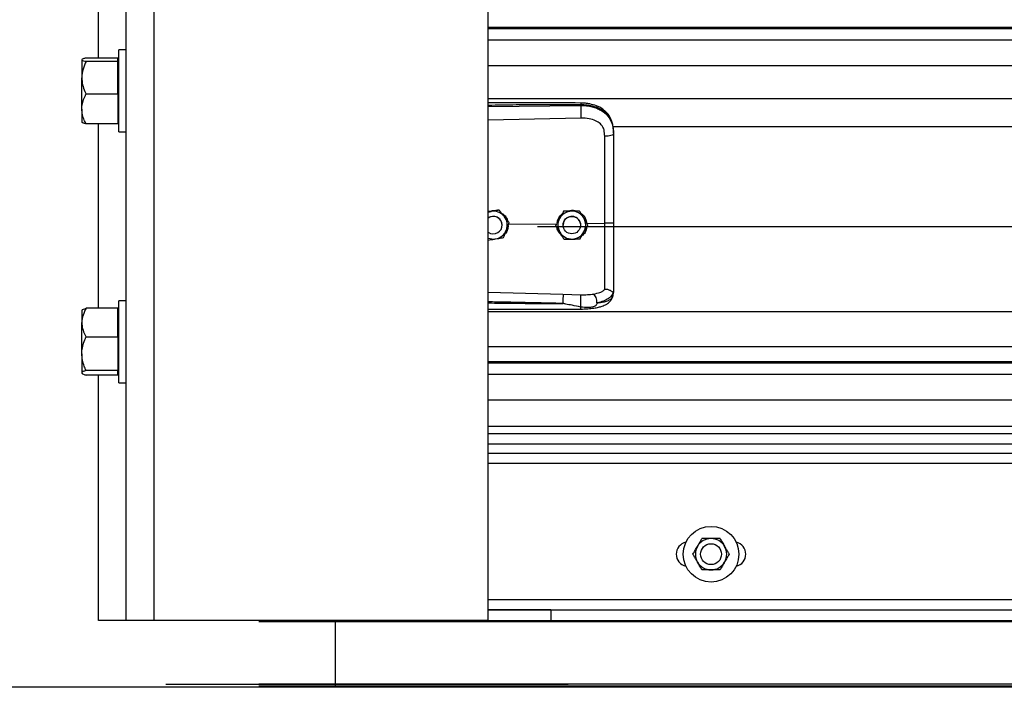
# Model space of a CAD drawing. Header units: inches. Extents: x 170 to 284, y 215 to 248.
# Tile 5 of 202: x 177.549 to 178.154, y 219.913 to 220.323. Entities that reach past the tile are written whole.
import ezdxf

# ---------------------------------------------------------------- set-up
doc = ezdxf.new("R2010")
doc.units = ezdxf.units.IN
doc.header["$LTSCALE"] = 0.25
doc.header["$MEASUREMENT"] = 0
doc.layers.add('LH BENCH MOUNT', color=7, linetype='Continuous')
doc.layers.add('RH BENCH MOUNT', color=7, linetype='Continuous')

msp = doc.modelspace()

# ---------------------------------------------------------------- linework, layer by layer
at = {"layer": 'LH BENCH MOUNT'}
msp.add_line((183.78239, 219.91325), (176.04624, 219.91325), dxfattribs=at)
at = {"layer": 'RH BENCH MOUNT'}
for p, q in [((177.61447, 219.95433), (177.61447, 224.21481)), ((177.63159, 219.95433), (177.63159, 224.16601)), ((177.83703, 219.95433), (177.83703, 224.15478)), ((177.59735, 220.29984), (177.59735, 220.41317)), ((181.86935, 220.31863), (177.83703, 220.31863)), ((177.83703, 220.31799), (181.86935, 220.31799)), ((177.83703, 220.31097), (181.86935, 220.31097)), ((177.61447, 220.30478), (177.60988, 220.30478)), ((177.60988, 220.27617), (177.60988, 220.30478)), ((177.58711, 220.2988), (177.58711, 220.28767)), ((177.60933, 220.29984), (177.58968, 220.29984)), ((177.60933, 220.29777), (177.58968, 220.29777)), ((177.60933, 220.2988), (177.60933, 220.29984)), ((177.60988, 220.29889), (177.60933, 220.29889)), ((177.60933, 220.29777), (177.60933, 220.2988)), ((177.60933, 220.28767), (177.60933, 220.29777)), ((177.83703, 220.29529), (181.86935, 220.29529)), ((177.58711, 220.26849), (177.58711, 220.28767)), ((177.60933, 220.27756), (177.60933, 220.28767)), ((177.60933, 220.27756), (177.58968, 220.27756)), ((177.60933, 220.27756), (177.60933, 220.26849)), ((177.60988, 220.25448), (177.60988, 220.27617)), ((177.83703, 220.2749), (181.86935, 220.2749)), ((177.58711, 220.26849), (177.58711, 220.26038)), ((177.60933, 220.26849), (177.60933, 220.25942)), ((177.83703, 220.27015), (177.89388, 220.27069)), ((177.89388, 220.27069), (177.89388, 220.2711)), ((177.60933, 220.26037), (177.60988, 220.26037)), ((177.89398, 220.2629), (177.83703, 220.26169)), ((177.60933, 220.25942), (177.58968, 220.25942)), ((177.59735, 220.14608), (177.59735, 220.25942)), ((177.60988, 220.25448), (177.61447, 220.25448)), ((177.91358, 220.25783), (181.7928, 220.25783)), ((177.91408, 220.25377), (177.91408, 220.25328)), ((177.83881, 220.20562), (177.83703, 220.20534)), ((177.84369, 220.20642), (177.84276, 220.20627)), ((177.84369, 220.20642), (177.84369, 220.20642)), ((177.88333, 220.20566), (177.88333, 220.20566)), ((177.89321, 220.20581), (177.89321, 220.20581)), ((177.84553, 220.19718), (177.84553, 220.19718)), ((177.84957, 220.19778), (177.87927, 220.19807)), ((177.84994, 220.19876), (177.84994, 220.19877)), ((177.8672, 220.19643), (181.83919, 220.19643)), ((177.87851, 220.19703), (177.87851, 220.19703)), ((177.88305, 220.19718), (177.88305, 220.19718)), ((177.89375, 220.19718), (177.89375, 220.19718)), ((177.89771, 220.19824), (177.90862, 220.19835)), ((177.89828, 220.19732), (177.89828, 220.19733)), ((177.83703, 220.1817), (177.83703, 220.19236)), ((177.83703, 220.15602), (177.88297, 220.15469)), ((177.88297, 220.15469), (177.89396, 220.15443)), ((177.91374, 220.15371), (177.91408, 220.1557)), ((177.91408, 220.15623), (177.91408, 220.1557)), ((177.5873, 220.14502), (177.58711, 220.1448)), ((177.60933, 220.14608), (177.58968, 220.14608)), ((177.60933, 220.13726), (177.60933, 220.14608)), ((177.61447, 220.15069), (177.60988, 220.15069)), ((177.60988, 220.12209), (177.60988, 220.15069)), ((177.58711, 220.1448), (177.58711, 220.13726)), ((177.60988, 220.1448), (177.60933, 220.1448)), ((177.83703, 220.14405), (181.86935, 220.14405)), ((177.58711, 220.11816), (177.58711, 220.13726)), ((177.60933, 220.12844), (177.60933, 220.13726)), ((177.60933, 220.12844), (177.58968, 220.12844)), ((177.60933, 220.12844), (177.60933, 220.11816)), ((177.60988, 220.10039), (177.60988, 220.12209)), ((177.83703, 220.12267), (181.86935, 220.12267)), ((177.58711, 220.11816), (177.58711, 220.10644)), ((177.60933, 220.11816), (177.60933, 220.10789)), ((181.86935, 220.11318), (177.83703, 220.11318)), ((177.83703, 220.11254), (181.86935, 220.11254)), ((177.58711, 220.10644), (177.58711, 220.10628)), ((177.58711, 220.10628), (177.5873, 220.10606)), ((177.60933, 220.10789), (177.58968, 220.10789)), ((177.60933, 220.105), (177.58968, 220.105)), ((177.59735, 219.95433), (177.59735, 220.105)), ((177.60933, 220.10644), (177.60933, 220.10789)), ((177.60933, 220.105), (177.60933, 220.10644)), ((177.60933, 220.10628), (177.60988, 220.10628)), ((177.83703, 220.10553), (181.86935, 220.10553)), ((177.60988, 220.10039), (177.61447, 220.10039)), ((177.83703, 220.08984), (181.86935, 220.08984)), ((181.86935, 220.07345), (177.83703, 220.07345)), ((181.86935, 220.06886), (177.83703, 220.06886)), ((181.86935, 220.06267), (177.83703, 220.06267)), ((177.83703, 220.05706), (181.86935, 220.05706)), ((181.86935, 220.05064), (177.83703, 220.05064)), ((177.83703, 219.96718), (181.86935, 219.96718)), ((177.87556, 219.96078), (177.83703, 219.96078)), ((177.83703, 219.96075), (181.86935, 219.96075)), ((177.87556, 219.96075), (177.87556, 219.96078)), ((177.87556, 219.96075), (177.87556, 219.95433)), ((177.61447, 219.95433), (177.59735, 219.95433)), ((177.63159, 219.95433), (177.61447, 219.95433)), ((177.83703, 219.95433), (177.63159, 219.95433)), ((182.01039, 219.95353), (177.696, 219.95353)), ((177.74287, 219.95433), (177.74287, 219.95353)), ((177.74287, 219.95353), (177.74287, 219.91511)), ((177.82868, 219.95433), (181.87771, 219.95433)), ((177.83703, 219.95433), (177.87556, 219.95433)), ((177.63883, 219.91511), (177.75819, 219.91511)), ((182.01039, 219.91511), (177.696, 219.91511)), ((177.74287, 219.91511), (177.74287, 219.91396)), ((177.75819, 219.91511), (177.75819, 219.91511)), ((177.75819, 219.91511), (177.76671, 219.91511)), ((177.76671, 219.91511), (177.88607, 219.91511)), ((181.9657, 219.91511), (177.8392, 219.91511)), ((182.01039, 219.91396), (177.696, 219.91396)), ((182.01039, 219.91325), (177.696, 219.91325)), ((177.74287, 219.91396), (177.74287, 219.91325))]:
    msp.add_line(p, q, dxfattribs=at)
at = {"layer": 'RH BENCH MOUNT', "flags": 128}
for points in [[(177.91408, 220.25328), (177.91397, 220.25298), (177.91367, 220.2527), (177.91316, 220.25243), (177.91249, 220.2522), (177.91167, 220.25201), (177.91072, 220.25186), (177.90969, 220.25177), (177.90862, 220.25173)], [(177.83703, 220.20514), (177.83772, 220.20537), (177.83881, 220.20562)], [(177.89299, 220.19992), (177.89359, 220.19844), (177.89375, 220.19718)]]:
    msp.add_lwpolyline(points, dxfattribs=at)
at = {"layer": 'RH BENCH MOUNT'}
for centre, radius in [((177.8884, 220.19718), 0.00535), ((177.974, 219.995), 0.01712), ((177.974, 219.995), 0.00642)]:
    msp.add_circle(centre, radius, dxfattribs=at)
for centre, radius, start, end in [((177.84018, 220.19718), 0.00856, 39.24773, 99.24773), ((177.8884, 220.19718), 0.00856, 90.85968, 150.85968), ((177.8884, 220.19718), 0.00856, 30.85968, 90.85968), ((177.84018, 220.19718), 0.00535, 39.24773, 126.0719), ((177.84018, 220.19718), 0.00535, 300.00974, 126.0719), ((177.84018, 220.19718), 0.00535, 0, 39.24773), ((177.84018, 220.19718), 0.00856, 339.24773, 39.24773), ((177.8884, 220.19718), 0.00856, 150.85968, 210.85968), ((177.8884, 220.19718), 0.00535, 30.85968, 180), ((177.8884, 220.19718), 0.00856, 330.85968, 30.85968), ((177.84018, 220.19718), 0.00856, 279.24773, 339.24773), ((177.84018, 220.19718), 0.00535, 233.9281, 300.00974), ((177.84018, 220.19718), 0.00856, 248.40768, 279.24773), ((177.8884, 220.19718), 0.00856, 210.85968, 270.85968), ((177.8884, 220.19718), 0.00856, 270.85968, 330.85968), ((177.96009, 219.995), 0.00749, 102.05152, 257.94848), ((177.974, 219.995), 0.00962, 150, 210), ((177.974, 219.995), 0.00962, 90, 150), ((177.974, 219.995), 0.00962, 30, 90), ((177.974, 219.995), 0.00962, 330, 30), ((177.98791, 219.995), 0.00749, 282.05152, 77.94848), ((177.974, 219.995), 0.00962, 210, 270), ((177.974, 219.995), 0.00962, 270, 330)]:
    msp.add_arc(centre, radius, start, end, dxfattribs=at)
for points, knots in [([(177.58968, 220.29984), (177.589, 220.29968), (177.58763, 220.29935), (177.58711, 220.29899), (177.58711, 220.29881), (177.58711, 220.2988)], [0, 0, 0, 0, 0.484341, 0.986328, 1, 1, 1, 1]), ([(177.58711, 220.2988), (177.58721, 220.29866), (177.5874, 220.29837), (177.58856, 220.29802), (177.58942, 220.29783), (177.58968, 220.29777)], [0, 0, 0, 0, 0.406291, 0.827266, 1, 1, 1, 1]), ([(177.58968, 220.29777), (177.589, 220.2962), (177.58763, 220.293), (177.58711, 220.28951), (177.58711, 220.28772), (177.58711, 220.28767)], [0, 0, 0, 0, 0.484341, 0.986328, 1, 1, 1, 1]), ([(177.58711, 220.28767), (177.58721, 220.28625), (177.5874, 220.28337), (177.58856, 220.28003), (177.58942, 220.27812), (177.58968, 220.27756)], [0, 0, 0, 0, 0.406291, 0.827266, 1, 1, 1, 1]), ([(177.58711, 220.26849), (177.58711, 220.2687), (177.58713, 220.27006), (177.58755, 220.27259), (177.58858, 220.2754), (177.5894, 220.27703), (177.58968, 220.27756)], [0, 0, 0, 0, 0.066532, 0.435283, 0.814551, 1, 1, 1, 1]), ([(177.89386, 220.27219), (177.88465, 220.27226), (177.86656, 220.27239), (177.84762, 220.27234), (177.83789, 220.27228), (177.83703, 220.27228)], [0, 0, 0, 0, 0.486583, 0.954841, 1, 1, 1, 1]), ([(177.91399, 220.25581), (177.91387, 220.25688), (177.91366, 220.25882), (177.91291, 220.26134), (177.91205, 220.26325), (177.91098, 220.265), (177.90966, 220.26659), (177.90819, 220.26788), (177.90682, 220.26884), (177.90538, 220.26967), (177.903, 220.27074), (177.90006, 220.27155), (177.89675, 220.27208), (177.89486, 220.27215), (177.89386, 220.27219)], [0, 0, 0, 0, 0.108447, 0.196305, 0.269183, 0.327997, 0.41496, 0.491641, 0.538976, 0.594191, 0.669415, 0.814855, 0.902261, 1, 1, 1, 1]), ([(177.89386, 220.27218), (177.89386, 220.27218), (177.89387, 220.2722), (177.89387, 220.27208), (177.89388, 220.27179), (177.89388, 220.27137), (177.89388, 220.2711)], [0, 0, 0, 0, 0.097876, 0.335386, 0.567961, 1, 1, 1, 1]), ([(177.58968, 220.25942), (177.58929, 220.26019), (177.58839, 220.262), (177.58735, 220.26503), (177.58719, 220.26733), (177.58711, 220.26849)], [0, 0, 0, 0, 0.26546, 0.628076, 1, 1, 1, 1]), ([(177.89388, 220.2711), (177.88758, 220.27114), (177.87434, 220.27122), (177.85539, 220.27104), (177.84275, 220.27082), (177.83703, 220.27072)], [0, 0, 0, 0, 0.33267, 0.698436, 1, 1, 1, 1]), ([(177.91408, 220.25377), (177.91401, 220.25512), (177.9139, 220.25768), (177.91293, 220.26117), (177.91164, 220.26359), (177.91027, 220.26529), (177.90919, 220.26633), (177.90813, 220.26716), (177.90714, 220.26782), (177.90591, 220.26852), (177.90431, 220.26924), (177.90165, 220.27015), (177.89811, 220.27091), (177.89521, 220.27104), (177.89388, 220.2711)], [0, 0, 0, 0, 0.130716, 0.246761, 0.357793, 0.417097, 0.479148, 0.517715, 0.55909, 0.603295, 0.663348, 0.735369, 0.879208, 1, 1, 1, 1]), ([(177.89388, 220.27069), (177.8939, 220.27011), (177.89395, 220.26892), (177.89399, 220.26669), (177.894, 220.26452), (177.89399, 220.26343), (177.89398, 220.2629)], [0, 0, 0, 0, 0.240694, 0.5, 0.759306, 1, 1, 1, 1]), ([(177.89388, 220.27069), (177.89508, 220.27066), (177.89751, 220.27059), (177.90084, 220.26997), (177.90382, 220.26903), (177.90635, 220.26782), (177.9086, 220.26627), (177.91046, 220.26444), (177.91195, 220.2623), (177.91312, 220.25975), (177.91392, 220.25667), (177.91402, 220.25442), (177.91408, 220.25328)], [0, 0, 0, 0, 0.109401, 0.222347, 0.315179, 0.410223, 0.501275, 0.594601, 0.683449, 0.774533, 0.885821, 1, 1, 1, 1]), ([(177.58968, 220.25942), (177.589, 220.25958), (177.58763, 220.2599), (177.58711, 220.26026), (177.58711, 220.26044), (177.58711, 220.26045)], [0, 0, 0, 0, 0.4843414, 0.9863277, 1, 1, 1, 1]), ([(177.90819, 220.25566), (177.90819, 220.25566), (177.90809, 220.25602), (177.9076, 220.25743), (177.90606, 220.25963), (177.90299, 220.26153), (177.89888, 220.26275), (177.89572, 220.26285), (177.89398, 220.2629)], [0, 0, 0, 0, 0.000004, 0.065095, 0.26167, 0.475311, 0.709366, 1, 1, 1, 1]), ([(177.90862, 220.25173), (177.90855, 220.25305), (177.90848, 220.25438), (177.90819, 220.25566), (177.90819, 220.25566)], [0, 0, 0, 0, 0.99998, 1, 1, 1, 1]), ([(177.90862, 220.19835), (177.90862, 220.19835), (177.90862, 220.20173), (177.90862, 220.20878), (177.90862, 220.21945), (177.90862, 220.23033), (177.90862, 220.24112), (177.90862, 220.24819), (177.90862, 220.25173)], [0, 0, 0, 0, 0.000001, 0.187792, 0.390844, 0.593896, 0.796948, 1, 1, 1, 1]), ([(177.91408, 220.25328), (177.91408, 220.24965), (177.91408, 220.24238), (177.91408, 220.2313), (177.91408, 220.22011), (177.91408, 220.20914), (177.91408, 220.2019), (177.91408, 220.19842)], [0, 0, 0, 0, 0.202757, 0.406104, 0.60886, 0.812207, 1, 1, 1, 1]), ([(177.83703, 220.20546), (177.83787, 220.20574), (177.83928, 220.20621), (177.84075, 220.20609), (177.84135, 220.20604)], [0, 0, 0, 0, 0.594398, 1, 1, 1, 1]), ([(177.84369, 220.20642), (177.84301, 220.20631), (177.84164, 220.20609), (177.83998, 220.20582), (177.83903, 220.20566), (177.83881, 220.20562)], [0, 0, 0, 0, 0.42997, 0.87006, 1, 1, 1, 1]), ([(177.84681, 220.20259), (177.84669, 220.20274), (177.84572, 220.20393), (177.84466, 220.20523), (177.84378, 220.2063), (177.84369, 220.20642)], [0, 0, 0, 0, 0.1156469, 0.9045343, 1, 1, 1, 1]), ([(177.84681, 220.20259), (177.84669, 220.20275), (177.84572, 220.20393), (177.84466, 220.20523), (177.84378, 220.2063), (177.84369, 220.20642)], [0, 0, 0, 0, 0.115647, 0.904534, 1, 1, 1, 1]), ([(177.88333, 220.20566), (177.88299, 220.20506), (177.88232, 220.20385), (177.8815, 220.20238), (177.88103, 220.20154), (177.88092, 220.20134)], [0, 0, 0, 0, 0.42997, 0.87006, 1, 1, 1, 1]), ([(177.88333, 220.20566), (177.88299, 220.20507), (177.88232, 220.20386), (177.8815, 220.20238), (177.88103, 220.20154), (177.88092, 220.20135)], [0, 0, 0, 0, 0.4299704, 0.8700602, 1, 1, 1, 1]), ([(177.88827, 220.20574), (177.887, 220.20572), (177.8853, 220.20569), (177.88372, 220.20567), (177.88333, 220.20566)], [0, 0, 0, 0, 0.749773, 1, 1, 1, 1]), ([(177.88827, 220.20574), (177.887, 220.20572), (177.8853, 220.20569), (177.88372, 220.20567), (177.88333, 220.20566)], [0, 0, 0, 0, 0.749773, 1, 1, 1, 1]), ([(177.88547, 220.2057), (177.88604, 220.20591), (177.88722, 220.20635), (177.88927, 220.20641), (177.8906, 220.206), (177.89132, 220.20578)], [0, 0, 0, 0, 0.30274, 0.628644, 1, 1, 1, 1]), ([(177.89321, 220.20581), (177.89253, 220.2058), (177.89114, 220.20578), (177.88945, 220.20575), (177.88849, 220.20574), (177.88827, 220.20574)], [0, 0, 0, 0, 0.42997, 0.87006, 1, 1, 1, 1]), ([(177.89321, 220.20581), (177.89253, 220.2058), (177.89114, 220.20578), (177.88945, 220.20576), (177.88849, 220.20574), (177.88827, 220.20574)], [0, 0, 0, 0, 0.42997, 0.87006, 1, 1, 1, 1]), ([(177.89574, 220.20157), (177.89564, 220.20173), (177.89486, 220.20305), (177.894, 220.20449), (177.89329, 220.20568), (177.89321, 220.20581)], [0, 0, 0, 0, 0.115647, 0.904534, 1, 1, 1, 1]), ([(177.89574, 220.20157), (177.89564, 220.20174), (177.89486, 220.20305), (177.894, 220.20449), (177.89329, 220.20568), (177.89321, 220.20581)], [0, 0, 0, 0, 0.115647, 0.904534, 1, 1, 1, 1]), ([(177.84496, 220.20473), (177.84561, 220.2043), (177.8471, 220.20332), (177.8484, 220.20158), (177.84868, 220.20035), (177.84873, 220.2001)], [0, 0, 0, 0, 0.381422, 0.875754, 1, 1, 1, 1]), ([(177.84994, 220.19876), (177.84968, 220.19909), (177.84868, 220.20031), (177.8476, 220.20162), (177.84681, 220.20259)], [0, 0, 0, 0, 0.264307, 1, 1, 1, 1]), ([(177.84994, 220.19877), (177.84968, 220.19909), (177.84868, 220.20031), (177.8476, 220.20163), (177.84681, 220.20259)], [0, 0, 0, 0, 0.264307, 1, 1, 1, 1]), ([(177.88092, 220.20135), (177.8803, 220.20024), (177.87947, 220.19875), (177.8787, 220.19737), (177.87851, 220.19703)], [0, 0, 0, 0, 0.749773, 1, 1, 1, 1]), ([(177.88092, 220.20134), (177.8803, 220.20023), (177.87947, 220.19875), (177.8787, 220.19737), (177.87851, 220.19703)], [0, 0, 0, 0, 0.7497734, 1, 1, 1, 1]), ([(177.87943, 220.19868), (177.87959, 220.19943), (177.87997, 220.20118), (177.8811, 220.20302), (177.88214, 220.20375), (177.88234, 220.20389)], [0, 0, 0, 0, 0.377677, 0.881161, 1, 1, 1, 1]), ([(177.89408, 220.20435), (177.89433, 220.2042), (177.89546, 220.20352), (177.89694, 220.20142), (177.89744, 220.19933), (177.89771, 220.19824)], [0, 0, 0, 0, 0.117443, 0.542782, 1, 1, 1, 1]), ([(177.89828, 220.19732), (177.89807, 220.19768), (177.89726, 220.19904), (177.89638, 220.2005), (177.89574, 220.20157)], [0, 0, 0, 0, 0.264307, 1, 1, 1, 1]), ([(177.89828, 220.19733), (177.89807, 220.19768), (177.89726, 220.19904), (177.89638, 220.2005), (177.89574, 220.20157)], [0, 0, 0, 0, 0.264307, 1, 1, 1, 1]), ([(177.84644, 220.18952), (177.84668, 220.19016), (177.84717, 220.19146), (177.84777, 220.19303), (177.84811, 220.19394), (177.84819, 220.19414)], [0, 0, 0, 0, 0.4299704, 0.8700602, 1, 1, 1, 1]), ([(177.84927, 220.19701), (177.8492, 220.19618), (177.84904, 220.19442), (177.84819, 220.19261), (177.8474, 220.19191), (177.84731, 220.19183)], [0, 0, 0, 0, 0.439592, 0.936516, 1, 1, 1, 1]), ([(177.84819, 220.19414), (177.84864, 220.19533), (177.84924, 220.19692), (177.8498, 220.1984), (177.84994, 220.19876)], [0, 0, 0, 0, 0.749773, 1, 1, 1, 1]), ([(177.88105, 220.19279), (177.88095, 220.19295), (177.88016, 220.19427), (177.8793, 220.19571), (177.87859, 220.1969), (177.87851, 220.19703)], [0, 0, 0, 0, 0.115647, 0.904534, 1, 1, 1, 1]), ([(177.88233, 220.19064), (177.88168, 220.1913), (177.88033, 220.19267), (177.87943, 220.19455), (177.87938, 220.19556), (177.87938, 220.19557)], [0, 0, 0, 0, 0.479701, 0.993135, 1, 1, 1, 1]), ([(177.8976, 220.1961), (177.89749, 220.19539), (177.89722, 220.19372), (177.89607, 220.1918), (177.89494, 220.19095), (177.89457, 220.19067)], [0, 0, 0, 0, 0.335649, 0.786425, 1, 1, 1, 1]), ([(177.89587, 220.19301), (177.89649, 220.19412), (177.89732, 220.1956), (177.89809, 220.19698), (177.89828, 220.19732)], [0, 0, 0, 0, 0.749773, 1, 1, 1, 1]), ([(177.91408, 220.19842), (177.914, 220.19841), (177.91383, 220.19838), (177.91258, 220.19836), (177.91078, 220.19834), (177.90934, 220.19834), (177.90862, 220.19835)], [0, 0, 0, 0, 0.250001, 0.500001, 0.750001, 1, 1, 1, 1]), ([(177.90862, 220.15766), (177.90862, 220.15792), (177.90862, 220.15949), (177.90862, 220.16293), (177.90862, 220.16853), (177.90862, 220.17497), (177.90862, 220.18219), (177.90862, 220.19007), (177.90862, 220.1956), (177.90862, 220.19835), (177.90862, 220.19835)], [0, 0, 0, 0, 0.031558, 0.189146, 0.346734, 0.504328, 0.661923, 0.83096, 0.999998, 1, 1, 1, 1]), ([(177.91408, 220.19842), (177.91408, 220.19538), (177.91408, 220.1892), (177.91408, 220.18042), (177.91408, 220.17225), (177.91408, 220.16567), (177.91408, 220.16029), (177.91408, 220.15759), (177.91408, 220.15623)], [0, 0, 0, 0, 0.187091, 0.380392, 0.555876, 0.736448, 0.867195, 1, 1, 1, 1]), ([(177.83703, 220.18799), (177.83759, 220.18808), (177.83885, 220.18828), (177.84039, 220.18854), (177.84134, 220.18869), (177.84156, 220.18873)], [0, 0, 0, 0, 0.38442, 0.859677, 1, 1, 1, 1]), ([(177.84156, 220.18873), (177.84282, 220.18893), (177.84449, 220.1892), (177.84605, 220.18946), (177.84644, 220.18952)], [0, 0, 0, 0, 0.749773, 1, 1, 1, 1]), ([(177.88358, 220.18854), (177.88337, 220.1889), (177.88256, 220.19026), (177.88169, 220.19171), (177.88105, 220.19279)], [0, 0, 0, 0, 0.264307, 1, 1, 1, 1]), ([(177.88358, 220.18854), (177.88427, 220.18855), (177.88565, 220.18857), (177.88734, 220.1886), (177.8883, 220.18861), (177.88852, 220.18862)], [0, 0, 0, 0, 0.42997, 0.87006, 1, 1, 1, 1]), ([(177.89067, 220.18865), (177.89057, 220.18861), (177.8898, 220.18831), (177.8885, 220.18825), (177.8874, 220.1885), (177.887, 220.18859)], [0, 0, 0, 0, 0.081672, 0.673462, 1, 1, 1, 1]), ([(177.88852, 220.18862), (177.8898, 220.18864), (177.89149, 220.18866), (177.89307, 220.18869), (177.89347, 220.18869)], [0, 0, 0, 0, 0.749773, 1, 1, 1, 1]), ([(177.89347, 220.18869), (177.8938, 220.18929), (177.89447, 220.1905), (177.8953, 220.19197), (177.89577, 220.19282), (177.89587, 220.19301)], [0, 0, 0, 0, 0.42997, 0.87006, 1, 1, 1, 1]), ([(177.90179, 220.15483), (177.90316, 220.15512), (177.90524, 220.15556), (177.90742, 220.1566), (177.90822, 220.1573), (177.90862, 220.15766)], [0, 0, 0, 0, 0.490199, 0.743885, 1, 1, 1, 1]), ([(177.91388, 220.15597), (177.91383, 220.15597), (177.91373, 220.15595), (177.91344, 220.15613), (177.91297, 220.15647), (177.9121, 220.15705), (177.91062, 220.15766), (177.90928, 220.15766), (177.90862, 220.15766)], [0, 0, 0, 0, 0.113677, 0.23335, 0.362069, 0.501916, 0.755745, 1, 1, 1, 1]), ([(177.88297, 220.15469), (177.88298, 220.15445), (177.88299, 220.15408), (177.88298, 220.15322), (177.88298, 220.15244), (177.88296, 220.15158), (177.88294, 220.15042), (177.88291, 220.14958), (177.88289, 220.14903)], [0, 0, 0, 0, 0.239451, 0.368346, 0.499976, 0.631611, 0.760516, 1, 1, 1, 1]), ([(177.89382, 220.1456), (177.89531, 220.14564), (177.89809, 220.14571), (177.90183, 220.14613), (177.9047, 220.14669), (177.90681, 220.1473), (177.90839, 220.1479), (177.90976, 220.1486), (177.91104, 220.14948), (177.91216, 220.15056), (177.91318, 220.15198), (177.91353, 220.15308), (177.91372, 220.15366)], [0, 0, 0, 0, 0.169691, 0.317141, 0.442436, 0.538436, 0.608329, 0.684096, 0.742678, 0.815168, 0.901564, 1, 1, 1, 1]), ([(177.89387, 220.14686), (177.89389, 220.1471), (177.89392, 220.1476), (177.89396, 220.14861), (177.894, 220.1498), (177.89402, 220.15107), (177.89403, 220.15228), (177.89402, 220.15327), (177.89399, 220.15401), (177.89397, 220.15429), (177.89396, 220.15443)], [0, 0, 0, 0, 0.109851, 0.231726, 0.363178, 0.5, 0.636822, 0.768274, 0.890149, 1, 1, 1, 1]), ([(177.89396, 220.15443), (177.89531, 220.15442), (177.89801, 220.1544), (177.90052, 220.15469), (177.90177, 220.15483)], [0, 0, 0, 0, 0.500392, 1, 1, 1, 1]), ([(177.90387, 220.14943), (177.90385, 220.14996), (177.9038, 220.15106), (177.90332, 220.15273), (177.90262, 220.15411), (177.90205, 220.1546), (177.90178, 220.15483)], [0, 0, 0, 0, 0.240562, 0.499746, 0.759069, 1, 1, 1, 1]), ([(177.91388, 220.15597), (177.91361, 220.15525), (177.91304, 220.15377), (177.91099, 220.15194), (177.908, 220.15038), (177.90527, 220.14976), (177.90387, 220.14944)], [0, 0, 0, 0, 0.2305258, 0.4734878, 0.729738, 1, 1, 1, 1]), ([(177.90388, 220.14943), (177.90442, 220.14949), (177.90573, 220.14963), (177.90713, 220.14986), (177.90808, 220.15005), (177.90931, 220.15033), (177.911, 220.15089), (177.91282, 220.15202), (177.91343, 220.15314), (177.91374, 220.15371)], [0, 0, 0, 0, 0.1091879, 0.2608187, 0.3077984, 0.3355236, 0.5627887, 0.774954, 1, 1, 1, 1]), ([(177.91408, 220.15623), (177.91408, 220.15622), (177.91408, 220.15621), (177.91407, 220.15611), (177.91397, 220.15603), (177.91388, 220.15596)], [0, 0, 0, 0, 0.011935, 0.118982, 1, 1, 1, 1]), ([(177.58968, 220.14608), (177.589, 220.14471), (177.58763, 220.14192), (177.58711, 220.13887), (177.58711, 220.1373), (177.58711, 220.13726)], [0, 0, 0, 0, 0.484341, 0.986328, 1, 1, 1, 1]), ([(177.58737, 220.14497), (177.58742, 220.14506), (177.5876, 220.14536), (177.58856, 220.14573), (177.58942, 220.14601), (177.58968, 220.14608)], [0, 0, 0, 0, 0.237471, 0.77815, 1, 1, 1, 1]), ([(177.88289, 220.14903), (177.87899, 220.14913), (177.87072, 220.14934), (177.85761, 220.14962), (177.84666, 220.14984), (177.83965, 220.14996), (177.83747, 220.15), (177.83703, 220.15001)], [0, 0, 0, 0, 0.25516, 0.541071, 0.857735, 0.971288, 1, 1, 1, 1]), ([(177.83703, 220.14936), (177.83963, 220.14933), (177.8447, 220.14927), (177.85226, 220.14919), (177.85991, 220.14912), (177.86767, 220.14907), (177.87539, 220.14904), (177.88043, 220.14903), (177.88289, 220.14903)], [0, 0, 0, 0, 0.169941, 0.331425, 0.494842, 0.670531, 0.838916, 1, 1, 1, 1]), ([(177.83703, 220.14546), (177.8407, 220.14547), (177.85217, 220.14547), (177.8711, 220.1455), (177.88637, 220.14557), (177.89382, 220.1456)], [0, 0, 0, 0, 0.1936599, 0.6060178, 1, 1, 1, 1]), ([(177.89387, 220.14686), (177.89209, 220.1472), (177.88903, 220.14779), (177.8856, 220.14852), (177.88386, 220.14887), (177.88336, 220.14897), (177.88321, 220.149), (177.88316, 220.14901)], [0, 0, 0, 0, 0.50228, 0.861696, 0.958427, 0.986103, 1, 1, 1, 1]), ([(177.89382, 220.14562), (177.89383, 220.14562), (177.89383, 220.14555), (177.89384, 220.14574), (177.89386, 220.14607), (177.89387, 220.1465), (177.89387, 220.14679), (177.89387, 220.14686)], [0, 0, 0, 0, 0.034367, 0.324567, 0.621015, 0.917463, 1, 1, 1, 1]), ([(177.90388, 220.14943), (177.9038, 220.14906), (177.9037, 220.14854), (177.90333, 220.14795), (177.9029, 220.14751), (177.9021, 220.14707), (177.90062, 220.14671), (177.89786, 220.14647), (177.89547, 220.1467), (177.89387, 220.14686)], [0, 0, 0, 0, 0.100127, 0.139586, 0.189714, 0.258234, 0.369736, 0.580348, 1, 1, 1, 1]), ([(177.58711, 220.13726), (177.58721, 220.13602), (177.5874, 220.13351), (177.58856, 220.13059), (177.58942, 220.12892), (177.58968, 220.12844)], [0, 0, 0, 0, 0.406291, 0.827266, 1, 1, 1, 1]), ([(177.58711, 220.11816), (177.58711, 220.1184), (177.58713, 220.11994), (177.58755, 220.12281), (177.58858, 220.12598), (177.5894, 220.12783), (177.58968, 220.12844)], [0, 0, 0, 0, 0.066532, 0.435283, 0.814551, 1, 1, 1, 1]), ([(177.58968, 220.10789), (177.58929, 220.10876), (177.58839, 220.11082), (177.58735, 220.11425), (177.58719, 220.11685), (177.58711, 220.11816)], [0, 0, 0, 0, 0.26546, 0.628076, 1, 1, 1, 1]), ([(177.58968, 220.10789), (177.589, 220.10767), (177.58763, 220.10721), (177.58711, 220.10671), (177.58711, 220.10645), (177.58711, 220.10644)], [0, 0, 0, 0, 0.484341, 0.986328, 1, 1, 1, 1]), ([(177.58711, 220.10644), (177.58721, 220.10624), (177.5874, 220.10583), (177.58856, 220.10535), (177.58942, 220.10508), (177.58968, 220.105)], [0, 0, 0, 0, 0.406291, 0.827266, 1, 1, 1, 1]), ([(177.96289, 219.995), (177.96332, 219.99574), (177.9642, 219.99727), (177.96516, 219.99893), (177.96565, 219.99978), (177.96567, 219.99981)], [0, 0, 0, 0, 0.483998, 0.985621, 1, 1, 1, 1]), ([(177.96567, 219.99981), (177.96605, 220.00048), (177.96685, 220.00185), (177.96777, 220.00344), (177.96829, 220.00435), (177.96844, 220.00462)], [0, 0, 0, 0, 0.405721, 0.826099, 1, 1, 1, 1]), ([(177.974, 220.00462), (177.97387, 220.00462), (177.97232, 220.00462), (177.97042, 220.00462), (177.96877, 220.00462), (177.96844, 220.00462)], [0, 0, 0, 0, 0.066045, 0.812902, 1, 1, 1, 1]), ([(177.97955, 220.00462), (177.97908, 220.00462), (177.97732, 220.00462), (177.9754, 220.00462), (177.974, 220.00462)], [0, 0, 0, 0, 0.266157, 1, 1, 1, 1]), ([(177.97955, 220.00462), (177.97999, 220.00387), (177.98086, 220.00235), (177.98183, 220.00068), (177.98232, 219.99983), (177.98233, 219.99981)], [0, 0, 0, 0, 0.483998, 0.985621, 1, 1, 1, 1]), ([(177.98233, 219.99981), (177.98272, 219.99913), (177.98351, 219.99777), (177.98443, 219.99617), (177.98496, 219.99526), (177.98511, 219.995)], [0, 0, 0, 0, 0.405721, 0.826099, 1, 1, 1, 1]), ([(177.96567, 219.99019), (177.96528, 219.99086), (177.96449, 219.99223), (177.96357, 219.99382), (177.96304, 219.99473), (177.96289, 219.995)], [0, 0, 0, 0, 0.405721, 0.826099, 1, 1, 1, 1]), ([(177.98511, 219.995), (177.98468, 219.99425), (177.9838, 219.99273), (177.98284, 219.99106), (177.98235, 219.99021), (177.98233, 219.99019)], [0, 0, 0, 0, 0.483998, 0.985621, 1, 1, 1, 1]), ([(177.96844, 219.98537), (177.96801, 219.98612), (177.96713, 219.98764), (177.96617, 219.98931), (177.96568, 219.99016), (177.96567, 219.99019)], [0, 0, 0, 0, 0.483998, 0.985621, 1, 1, 1, 1]), ([(177.98233, 219.99019), (177.98194, 219.98951), (177.98115, 219.98814), (177.98023, 219.98655), (177.97971, 219.98564), (177.97955, 219.98537)], [0, 0, 0, 0, 0.405721, 0.826099, 1, 1, 1, 1]), ([(177.974, 219.98537), (177.97387, 219.98537), (177.97232, 219.98537), (177.97042, 219.98537), (177.96877, 219.98537), (177.96844, 219.98537)], [0, 0, 0, 0, 0.066045, 0.812902, 1, 1, 1, 1]), ([(177.97955, 219.98537), (177.97908, 219.98537), (177.97732, 219.98537), (177.9754, 219.98537), (177.974, 219.98537)], [0, 0, 0, 0, 0.266157, 1, 1, 1, 1])]:
    msp.add_open_spline(points, degree=3, knots=knots, dxfattribs=at)

doc.saveas('drawing.dxf')
